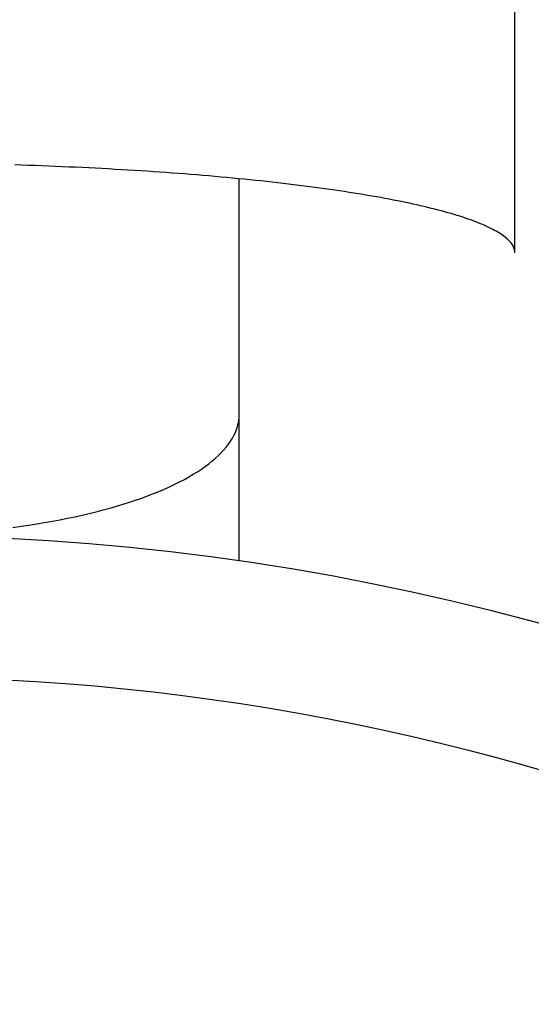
# Model space of a CAD drawing. Extents: x -112 to 255, y -112 to 256.
# Tile 7 of 10: x 4 to 18, y 57 to 85. Entities that reach past the tile are written whole.
import ezdxf

# ---------------------------------------------------------------- set-up
doc = ezdxf.new("R2010")
doc.units = 0
doc.header["$LTSCALE"] = 14
doc.layers.get('0').update_dxf_attribs({"linetype": 'CONTINUOUS'})

msp = doc.modelspace()

# ---------------------------------------------------------------- linework, layer by layer
for p, q in [((17.804, 78.008), (17.804, 100.942)), ((10, 69.282), (10, 80.105))]:
    msp.add_line(p, q)
for points in [[(17.804, 78.007, 0), (17.803, 78.035, 0), (17.799, 78.063, 0), (17.794, 78.091, 0), (17.786, 78.119, 0), (17.776, 78.147, 0), (17.765, 78.175, 0), (17.75, 78.203, 0), (17.734, 78.231, 0), (17.715, 78.259, 0), (17.695, 78.287, 0), (17.672, 78.314, 0), (17.647, 78.342, 0), (17.619, 78.37, 0), (17.59, 78.398, 0), (17.558, 78.425, 0), (17.525, 78.453, 0), (17.489, 78.48, 0), (17.451, 78.508, 0), (17.41, 78.535, 0), (17.368, 78.563, 0), (17.324, 78.59, 0), (17.277, 78.617, 0), (17.228, 78.644, 0), (17.177, 78.671, 0), (17.124, 78.699, 0), (17.069, 78.725, 0), (17.012, 78.752, 0), (16.953, 78.779, 0), (16.892, 78.806, 0), (16.828, 78.832, 0), (16.763, 78.859, 0), (16.695, 78.885, 0), (16.625, 78.912, 0), (16.554, 78.938, 0), (16.48, 78.964, 0), (16.404, 78.99, 0), (16.326, 79.016, 0), (16.247, 79.041, 0), (16.165, 79.067, 0), (16.081, 79.092, 0), (15.995, 79.118, 0), (15.908, 79.143, 0), (15.818, 79.168, 0), (15.726, 79.193, 0), (15.633, 79.217, 0), (15.537, 79.242, 0), (15.44, 79.266, 0), (15.341, 79.291, 0), (15.24, 79.315, 0), (15.136, 79.339, 0), (15.032, 79.363, 0), (14.925, 79.386, 0), (14.816, 79.41, 0), (14.706, 79.433, 0), (14.594, 79.457, 0), (14.48, 79.48, 0), (14.364, 79.502, 0), (14.246, 79.525, 0), (14.127, 79.547, 0), (14.006, 79.57, 0), (13.883, 79.592, 0), (13.759, 79.614, 0), (13.632, 79.635, 0), (13.505, 79.657, 0), (13.375, 79.678, 0), (13.244, 79.699, 0), (13.111, 79.72, 0), (12.977, 79.741, 0), (12.841, 79.761, 0), (12.703, 79.782, 0), (12.564, 79.802, 0), (12.423, 79.822, 0), (12.281, 79.841, 0), (12.137, 79.861, 0), (11.992, 79.88, 0), (11.845, 79.899, 0), (11.697, 79.917, 0), (11.547, 79.936, 0), (11.396, 79.954, 0), (11.244, 79.972, 0), (11.09, 79.99, 0), (10.935, 80.007, 0), (10.778, 80.025, 0), (10.62, 80.042, 0), (10.461, 80.058, 0), (10.301, 80.075, 0), (10.139, 80.091, 0), (9.976, 80.107, 0), (9.812, 80.123, 0), (9.647, 80.139, 0), (9.48, 80.154, 0), (9.312, 80.169, 0), (9.143, 80.184, 0), (8.973, 80.198, 0), (8.802, 80.212, 0), (8.63, 80.226, 0), (8.457, 80.24, 0), (8.282, 80.254, 0), (8.107, 80.267, 0), (7.931, 80.279, 0), (7.753, 80.292, 0), (7.575, 80.304, 0), (7.396, 80.316, 0), (7.216, 80.328, 0), (7.035, 80.34, 0), (6.853, 80.351, 0), (6.67, 80.362, 0), (6.487, 80.372, 0), (6.303, 80.383, 0), (6.117, 80.393, 0), (5.932, 80.402, 0), (5.745, 80.412, 0), (5.558, 80.421, 0), (5.37, 80.43, 0), (5.181, 80.438, 0), (4.992, 80.447, 0), (4.802, 80.455, 0), (4.612, 80.462, 0), (4.42, 80.47, 0), (4.229, 80.477, 0), (4.037, 80.484, 0), (3.844, 80.49, 0), (3.651, 80.496, 0)], [(3.599, 70.229, 0), (3.827, 70.26, 0), (4.052, 70.293, 0), (4.276, 70.328, 0), (4.496, 70.365, 0), (4.714, 70.404, 0), (4.929, 70.444, 0), (5.141, 70.487, 0), (5.35, 70.531, 0), (5.556, 70.576, 0), (5.758, 70.624, 0), (5.957, 70.673, 0), (6.152, 70.724, 0), (6.344, 70.776, 0), (6.532, 70.83, 0), (6.716, 70.886, 0), (6.895, 70.943, 0), (7.071, 71.002, 0), (7.242, 71.062, 0), (7.41, 71.123, 0), (7.572, 71.186, 0), (7.73, 71.25, 0), (7.883, 71.316, 0), (8.032, 71.383, 0), (8.176, 71.451, 0), (8.315, 71.52, 0), (8.449, 71.59, 0), (8.577, 71.662, 0), (8.701, 71.734, 0), (8.819, 71.808, 0), (8.932, 71.882, 0), (9.04, 71.958, 0), (9.142, 72.034, 0), (9.239, 72.111, 0), (9.33, 72.189, 0), (9.415, 72.268, 0), (9.495, 72.347, 0), (9.569, 72.427, 0), (9.638, 72.508, 0), (9.7, 72.589, 0), (9.757, 72.671, 0), (9.808, 72.753, 0), (9.853, 72.835, 0), (9.892, 72.918, 0), (9.925, 73.001, 0), (9.952, 73.085, 0), (9.973, 73.169, 0), (9.988, 73.252, 0), (9.997, 73.336, 0), (10, 73.42, 0)]]:
    msp.add_polyline3d(points)
for radius in [102.5, 66]:
    msp.add_circle((0, 0), radius)
msp.add_arc((0, 0), 70, 59.47751, 120.52249)

doc.saveas('drawing.dxf')
